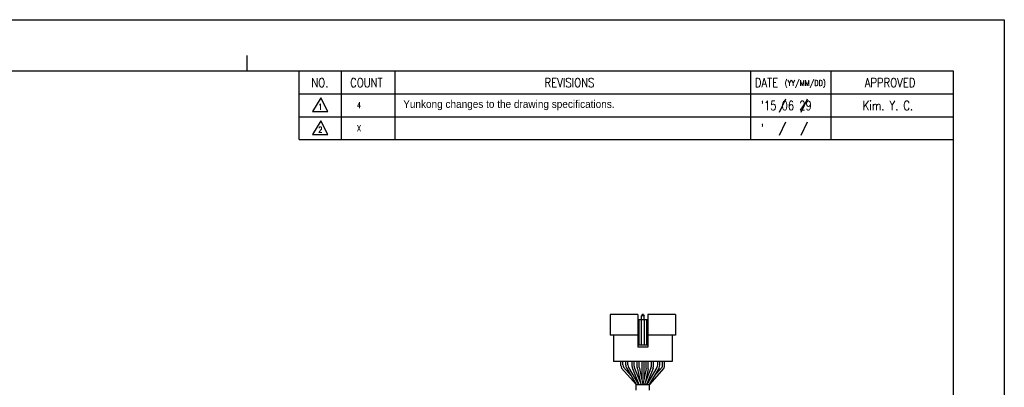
# Model space of a CAD drawing. Header units: millimetres. Extents: x 0 to 297, y 0 to 210.
# Tile 4 of 4: x 104 to 297, y 138 to 210. Entities that reach past the tile are written whole.
import ezdxf

# ---------------------------------------------------------------- set-up
doc = ezdxf.new("R2010")
doc.units = ezdxf.units.MM
doc.layers.add('DIM', color=3, linetype='Continuous')
doc.layers.add('SHEET', color=1, linetype='Continuous')
doc.styles.add('H', font='txt')
doc.styles.add('SHEET1', font='ROMANS.SHX', dxfattribs={"width": 0.8, "height": 3})

msp = doc.modelspace()

# ---------------------------------------------------------------- linework, layer by layer
at = {"color": 4}
msp.add_line((148.5, 203), (148.5, 200), dxfattribs=at)
for p, q in [((219.712, 152.2241), (219.712, 148.2241)), ((225.112, 152.2241), (219.712, 152.2241)), ((225.112, 152.2241), (225.112, 145.8241)), ((227.112, 151.2241), (225.112, 151.2241)), ((225.362, 151.2241), (225.362, 146.2241)), ((225.812, 151.2241), (225.812, 146.2241)), ((225.962, 152.2241), (225.862, 151.9741)), ((225.862, 151.2241), (225.862, 151.9741)), ((226.362, 151.9741), (225.862, 151.9741)), ((226.262, 152.2241), (225.962, 152.2241)), ((226.262, 152.2241), (226.362, 151.9741)), ((226.362, 151.2241), (226.362, 151.9741)), ((226.412, 151.2241), (226.412, 146.2241)), ((226.862, 151.2241), (226.862, 146.2241)), ((227.112, 152.2241), (227.112, 145.8241)), ((232.512, 152.2241), (227.112, 152.2241)), ((232.512, 152.2241), (232.512, 148.2241)), ((225.112, 148.2241), (219.712, 148.2241)), ((220.362, 148.2241), (220.362, 143.024)), ((232.512, 148.2241), (227.112, 148.2241)), ((231.862, 148.2241), (231.862, 143.024)), ((227.112, 146.2241), (225.112, 146.2241)), ((227.112, 145.8241), (225.112, 145.8241)), ((231.862, 143.024), (220.362, 143.024)), ((229.4324, 143.024), (222.7824, 143.024)), ((225.9074, 143.024), (225.9074, 139.4655)), ((226.3074, 143.024), (226.3074, 139.4655))]:
    msp.add_line(p, q)
at = {"color": 0}
for p, q in [((221.8227, 142.2513), (221.8227, 143.024)), ((222.2227, 142.3598), (222.2227, 143.024)), ((222.7824, 142.2874), (222.7824, 143.024)), ((223.1824, 142.3959), (223.1824, 143.024)), ((224.0324, 142.0271), (224.0324, 143.024)), ((224.4324, 142.1042), (224.4324, 143.024)), ((225.0324, 141.834), (225.0324, 143.024)), ((225.4324, 141.856), (225.4324, 143.024)), ((226.7824, 141.856), (226.7824, 143.024)), ((227.1824, 141.8336), (227.1824, 143.024)), ((227.7917, 142.1042), (227.7917, 143.024)), ((228.1917, 142.0271), (228.1917, 143.024)), ((229.0324, 142.3959), (229.0324, 143.024)), ((229.4324, 142.2874), (229.4324, 143.024)), ((230.0013, 142.3598), (230.0013, 143.024)), ((230.4013, 142.2513), (230.4013, 143.024)), ((222.9195, 141.782), (224.8277, 138.5241)), ((223.3195, 141.8905), (225.2913, 138.5241)), ((224.104, 141.6554), (225.3578, 138.5241)), ((224.504, 141.7325), (225.7886, 138.5241)), ((227.72, 141.7325), (226.4354, 138.5241)), ((228.12, 141.6554), (226.8663, 138.5241)), ((228.8953, 141.8905), (226.9235, 138.5241)), ((229.2953, 141.782), (227.3871, 138.5241)), ((224.8121, 138.5241), (227.4118, 138.5241)), ((224.8121, 137.3997), (224.8121, 138.5241)), ((227.4118, 137.3997), (227.4118, 138.5241))]:
    msp.add_line(p, q, dxfattribs=at)
at = {"color": 6}
msp.add_lwpolyline([(0, 210), (297, 210), (297, 0), (0, 0)], close=True, dxfattribs=at)
at = {"color": 4}
msp.add_lwpolyline([(10, 200), (287, 200), (287, 10), (10, 10)], close=True, dxfattribs=at)
at = {"color": 0}
for centre, start, end in [((222.8227, 142.2513), 180, 210.358277), ((223.2227, 142.3598), 180, 203.791628), ((223.7824, 142.2874), 180, 210.358277), ((224.1824, 142.3959), 180, 210.358277), ((225.0324, 142.0271), 180, 201.819991), ((225.4324, 142.1042), 180, 201.819991), ((226.7917, 142.1042), 338.180008, 359.999999), ((227.1917, 142.0271), 338.180008, 359.999999), ((228.0324, 142.3959), 329.641723, 0), ((228.4324, 142.2874), 329.641723, 0), ((229.0013, 142.3598), 336.208372, 0), ((229.4013, 142.2513), 329.641723, 0)]:
    msp.add_arc(centre, 1, start, end, dxfattribs=at)
for centre, start, end in [((226.0324, 141.834), 180, 192.243597), ((226.4324, 141.856), 180, 191.729285), ((225.7824, 141.856), 348.270715, 0), ((226.1824, 141.8336), 347.81127, 0)]:
    msp.add_arc(centre, 1, start, end)
at = {"layer": 'DIM', "color": 0}
for p, q in [((221.9599, 141.7459), (224.8123, 138.5241)), ((222.3077, 141.9564), (223.841, 140.2246)), ((225.0551, 141.622), (225.655, 138.8579)), ((225.4533, 141.6527), (226.1029, 138.5241)), ((226.7615, 141.6527), (226.1119, 138.5241)), ((227.1599, 141.6224), (226.5552, 138.8233)), ((230.2642, 141.7459), (227.4118, 138.5241)), ((229.9163, 141.9564), (228.3831, 140.2246))]:
    msp.add_line(p, q, dxfattribs=at)
at = {"layer": 'SHEET', "color": 7}
for q in [(158.75, 200), (287, 186.5)]:
    msp.add_line((158.75, 186.5), q, dxfattribs=at)
at = {"layer": 'SHEET'}
for p, q in [((167, 200), (167, 186.5)), ((177.5, 200), (177.5, 186.5)), ((247.25, 200), (247.25, 186.5)), ((263, 200), (263, 186.5)), ((158.75, 195.5), (287, 195.5)), ((254.1049, 194.4555), (252.8538, 191.7979)), ((258.3681, 194.4514), (257.117, 191.7938)), ((158.75, 191), (287, 191)), ((254.1049, 189.9555), (252.8538, 187.2979)), ((258.3681, 189.9514), (257.117, 187.2938))]:
    msp.add_line(p, q, dxfattribs=at)
at = {"layer": 'SHEET', "color": 1, "linetype": 'Continuous'}
for p, q in [((162.9573, 194.708), (161.3697, 192.0032)), ((164.3685, 192.0032), (162.9573, 194.708)), ((161.3697, 192.0032), (164.3685, 192.0032)), ((162.9573, 190.208), (161.3697, 187.5032)), ((164.3685, 187.5032), (162.9573, 190.208)), ((161.3697, 187.5032), (164.3685, 187.5032))]:
    msp.add_line(p, q, dxfattribs=at)

# ---------------------------------------------------------------- texts
at = {"color": 1, "insert": (177.5, 193.25), "char_height": 1.5, "attachment_point": 4, "style": 'H'}
msp.add_mtext_dynamic_manual_height_columns('{\\fGulim|b0|i0|c129|p50;   Yunkong changes to the drawing specifications.}', width=59.00043, gutter_width=12.5, heights=[0], dxfattribs=at)
at = {"layer": 'SHEET', "style": 'SHEET1', "width": 0.8}
for s, height, p in [('NO.', 1.8, (161.128, 196.7733)), ('COUNT', 1.8, (168.7355, 196.7733)), ('DATE', 1.8, (248.0796, 196.7733)), ('(YY/MM/DD)', 1.125, (253.9419, 197.0429)), ('APPROVED', 1.8, (269.6251, 196.7733)), ('1', 1.125, (162.4882, 192.373)), ('4', 1.125, (170.0593, 192.6937)), ("'15 06 29", 1.8, (249.2479, 192.2816)), ('Kim. Y. C.', 1.8, (269.2385, 192.2816)), ('X', 1.125, (170.0593, 188.1937)), ("'", 1.8, (249.2479, 187.7816)), ('2', 1.125, (162.4882, 187.873))]:
    msp.add_text(s, height=height, dxfattribs=at).set_placement(p)
at = {"layer": 'SHEET', "color": 7, "style": 'SHEET1', "width": 0.8}
msp.add_text('REVISIONS', height=1.8, dxfattribs=at).set_placement((206.859, 196.7733))

doc.saveas('drawing.dxf')
